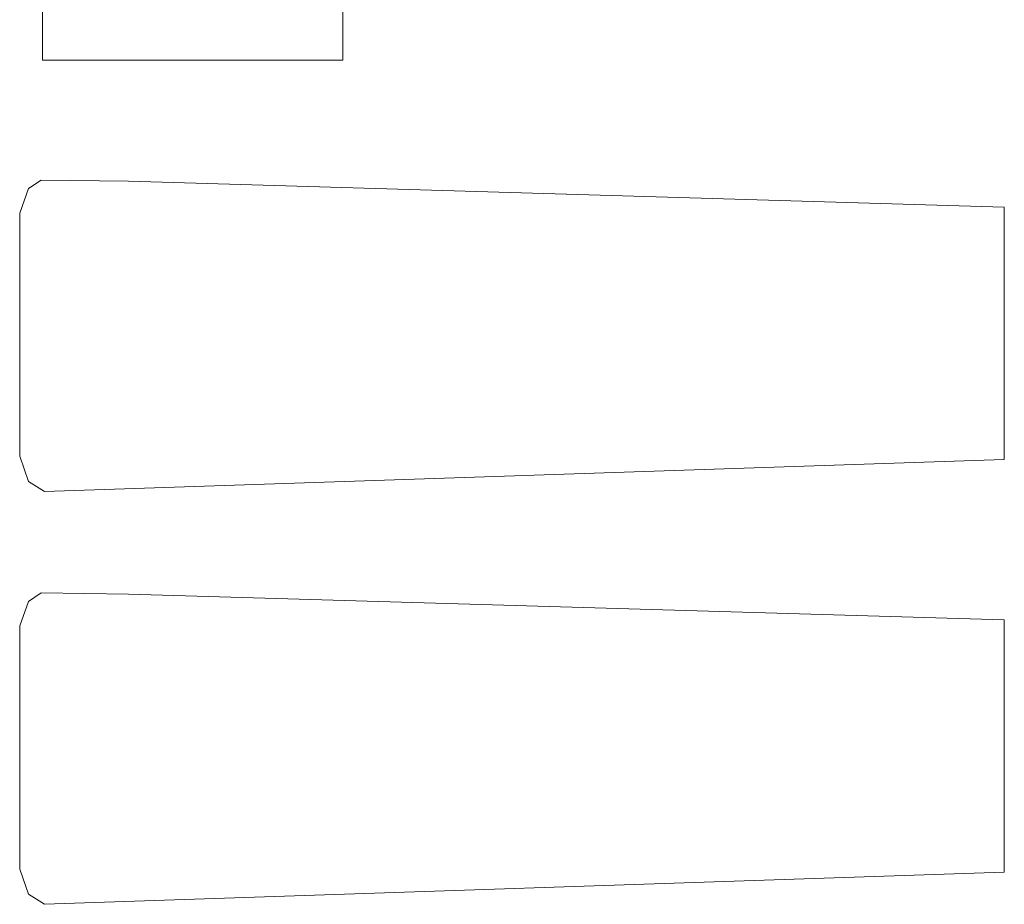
# Model space of a CAD drawing. Header units: millimetres. Extents: x -14761 to 157739, y -22400 to 107990.
# Tile 147 of 228: x 121086 to 122726, y 19925 to 21397. Entities that reach past the tile are written whole.
import ezdxf

# ---------------------------------------------------------------- set-up
doc = ezdxf.new("R2010")
doc.units = ezdxf.units.MM
doc.header["$MEASUREMENT"] = 0
doc.layers.add('Интерьер - лежаки 2', color=7, linetype='Continuous')

msp = doc.modelspace()

# ---------------------------------------------------------------- linework, layer by layer
at = {"layer": 'Интерьер - лежаки 2', "color": 7, "linetype": 'Continuous', "lineweight": 15}
for p, q in [((121124.5, 21330), (121124.5, 21830)), ((121624.5, 21830), (121624.5, 21330)), ((121624.5, 21330), (121124.5, 21330))]:
    msp.add_line(p, q, dxfattribs=at)
at = {"layer": 'Интерьер - лежаки 2', "color": 7, "linetype": 'Continuous', "lineweight": 15, "flags": 128}
for points in [[(121267.6, 21128.4), (121122.4, 21130.3), (121101, 21116.2), (121086.5, 21075.4), (121086.4, 20670.6), (121101, 20628.7), (121127.8, 20612), (122726.5, 20665.4), (122726.5, 21085.4)], [(121267.6, 20441), (121122.4, 20442.9), (121101, 20428.8), (121086.5, 20388), (121086.4, 19983.2), (121101, 19941.3), (121127.8, 19924.6), (122726.5, 19978), (122726.5, 20398)]]:
    msp.add_lwpolyline(points, close=True, dxfattribs=at)

doc.saveas('drawing.dxf')
